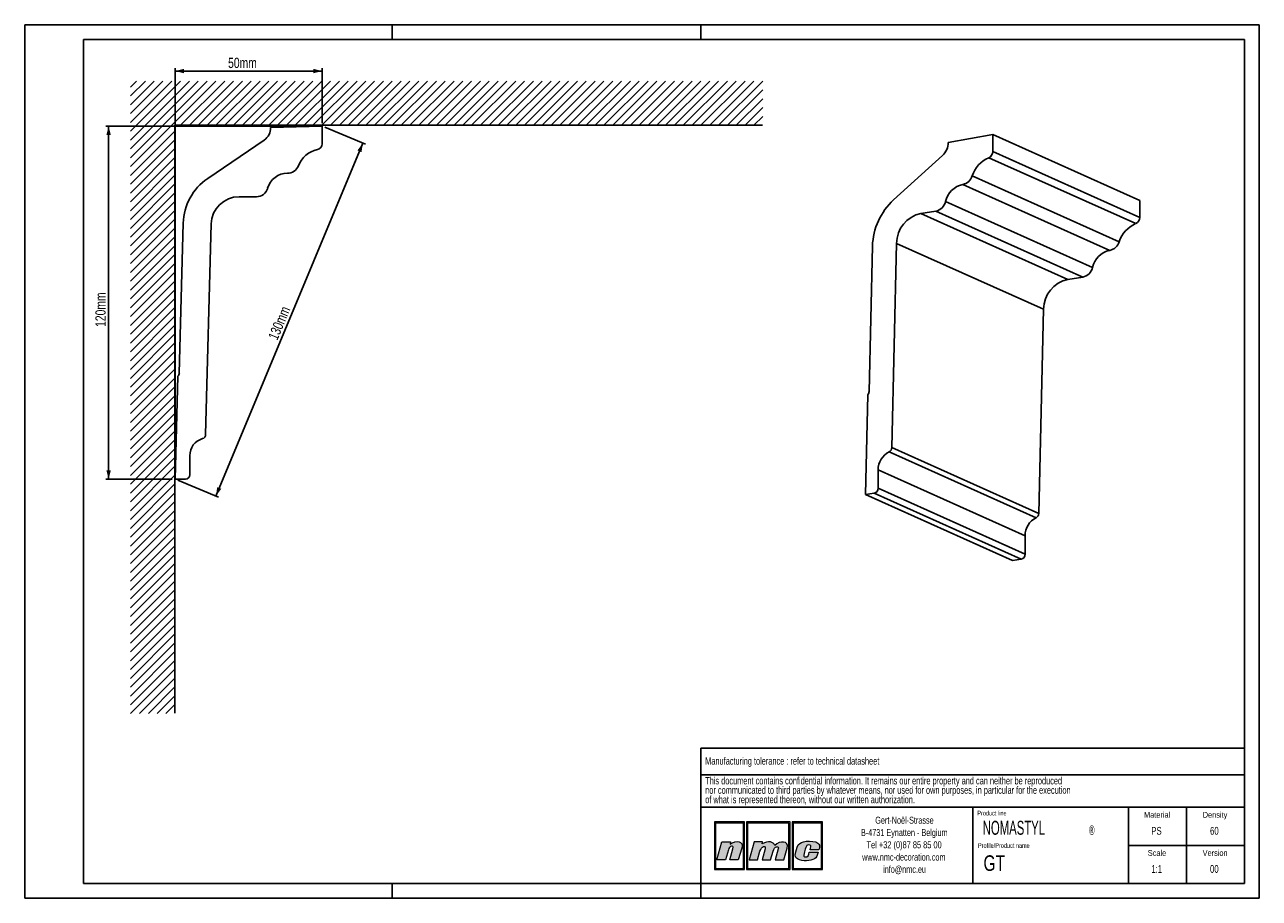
# Model space of a CAD drawing. Header units: millimetres. Extents: x 0 to 420, y 0 to 297.
import ezdxf
from ezdxf.lldxf.tags import DXFTag

# ---------------------------------------------------------------- set-up
doc = ezdxf.new("R2010")
doc.units = ezdxf.units.MM
doc.layers.add('1', color=7, linetype='Continuous', lineweight=25)
for name, color, linetype in [('2', 7, 'Continuous'), ('4', 11, 'PHANTOM'), ('5', 136, 'PHANTOM')]:
    doc.layers.add(name, color=color, linetype=linetype)
doc.styles.add('SLDTEXTSTYLE0', font='TXT', dxfattribs={"width": 0.75})
doc.styles.add('SLDTEXTSTYLE1', font='TXT', dxfattribs={"width": 0.605})
doc.styles.add('SLDTEXTSTYLE2', font='TXT', dxfattribs={"width": 0.693182})
doc.styles.add('SLDTEXTSTYLE3', font='TXT', dxfattribs={"width": 0.70989})
tags = doc.linetypes.add('PHANTOM', pattern=[12.7, 6.35, -1.27, 1.27, -1.27, 1.27, -1.27]).pattern_tags.tags
tags[14:15] = [DXFTag(74, 4), DXFTag(75, 0), DXFTag(340, '0'), DXFTag(46, 1.0), DXFTag(50, 0.0), DXFTag(44, 0.0), DXFTag(45, 0.0)]
tags[12:13] = [DXFTag(74, 4), DXFTag(75, 0), DXFTag(340, '0'), DXFTag(46, 1.0), DXFTag(50, 0.0), DXFTag(44, 0.0), DXFTag(45, 0.0)]
tags[10:11] = [DXFTag(74, 4), DXFTag(75, 0), DXFTag(340, '0'), DXFTag(46, 1.0), DXFTag(50, 0.0), DXFTag(44, 0.0), DXFTag(45, 0.0)]
tags[8:9] = [DXFTag(74, 4), DXFTag(75, 0), DXFTag(340, '0'), DXFTag(46, 1.0), DXFTag(50, 0.0), DXFTag(44, 0.0), DXFTag(45, 0.0)]
tags[6:7] = [DXFTag(74, 4), DXFTag(75, 0), DXFTag(340, '0'), DXFTag(46, 1.0), DXFTag(50, 0.0), DXFTag(44, 0.0), DXFTag(45, 0.0)]
tags[4:5] = [DXFTag(74, 4), DXFTag(75, 0), DXFTag(340, '0'), DXFTag(46, 1.0), DXFTag(50, 0.0), DXFTag(44, 0.0), DXFTag(45, 0.0)]
doc.dimstyles.new('SLDDIMSTYLE0', dxfattribs={"dimtxt": 3.5, "dimasz": 3, "dimexe": 0, "dimexo": 0.0625, "dimgap": 0.875, "dimtad": 1, "dimdec": 0, "dimrnd": 1e-09, "dimzin": 12, "dimdsep": 46, "dimtxsty": 'SLDTEXTSTYLE0', "dimsah": 1, "dimcen": 0.09, "dimadec": 0, "dimazin": 3, "dimtfac": 1, "dimtdec": 0, "dimtofl": 0, "dimtmove": 0, "dimatfit": 3, "dimfxl": 1, "dimfrac": 2, "dimtolj": 1, "dimtzin": 12, "dimarcsym": 0})

# ---------------------------------------------------------------- blocks, each defined once
blk = doc.blocks.new('SW_NOTE_0')
at = {"layer": '2', "color": 0, "attachment_point": 1, "style": 'SLDTEXTSTYLE1'}
for s, insert, char_height in [('NOMASTYL', (0, 6.14), 4.763), ('®', (36.17, 4.54), 3.17)]:
    blk.add_mtext(s, dxfattribs=dict(at, insert=insert, char_height=char_height))
blk = doc.blocks.new('SW_NOTE_1')
at = {"layer": '2', "color": 0, "char_height": 2.3813, "attachment_point": 2}
for s, insert, style in [('Gert-Noël-Strasse', (13.02, 3.07), 'SLDTEXTSTYLE0'), ('B-4731 Eynatten - Belgium', (12.97, -1.11), 'SLDTEXTSTYLE0'), ('Tel +32 (0)87 85 85 00', (12.91, -5.28), 'SLDTEXTSTYLE2'), ('www.nmc-decoration.com', (12.81, -9.46), 'SLDTEXTSTYLE0'), ('info@nmc.eu', (13.06, -13.63), 'SLDTEXTSTYLE0')]:
    blk.add_mtext(s, dxfattribs=dict(at, insert=insert, style=style))
blk = doc.blocks.new('SW_NOTE_2')
at = {"layer": '2', "color": 0, "char_height": 2.5, "attachment_point": 1, "style": 'SLDTEXTSTYLE0'}
for s, insert in [('This document contains confidential information. It remains our entire property and can neither be reproduced', (0, 3.22)), ('nor communicated to third parties by whatever means, nor used for own purposes, in particular for the execution', (0, 0.03)), ('of what is represented thereon, without our written authorization.', (0, -3.17))]:
    blk.add_mtext(s, dxfattribs=dict(at, insert=insert))
blk = doc.blocks.new('_D')
at = {"layer": '5'}
for p, q in [((51.16, 143.51), (51.16, 282.25)), ((101.16, 263.51), (101.16, 282.25)), ((101.16, 281.25), (51.16, 281.25))]:
    blk.add_line(p, q, dxfattribs=at)
for points in [[(51.16, 281.25), (54.16, 280.5), (54.16, 282)], [(101.16, 281.25), (98.16, 282), (98.16, 280.5)]]:
    blk.add_solid(points, dxfattribs=at)
at = {"layer": '5', "insert": (69.2, 285.77), "char_height": 3.5, "attachment_point": 1, "style": 'SLDTEXTSTYLE0'}
blk.add_mtext('50mm', dxfattribs=at)
blk = doc.blocks.new('_D_1')
at = {"layer": '5'}
for p, q in [((100.16, 262.51), (27.55, 262.51)), ((28.55, 262.51), (28.55, 142.51)), ((50.16, 142.51), (27.55, 142.51))]:
    blk.add_line(p, q, dxfattribs=at)
for points in [[(28.55, 262.51), (27.8, 259.51), (29.3, 259.51)], [(28.55, 142.51), (29.3, 145.51), (27.8, 145.51)]]:
    blk.add_solid(points, dxfattribs=at)
at = {"layer": '5', "insert": (24.04, 194.26), "char_height": 3.5, "attachment_point": 1, "rotation": 90, "style": 'SLDTEXTSTYLE0'}
blk.add_mtext('120mm', dxfattribs=at)
blk = doc.blocks.new('_D_2')
at = {"layer": '5'}
for p, q in [((102.08, 262.13), (115.97, 256.34)), ((65.04, 136.73), (115.04, 256.73)), ((52.08, 142.13), (65.97, 136.34))]:
    blk.add_line(p, q, dxfattribs=at)
for points in [[(115.04, 256.73), (113.2, 254.25), (114.58, 253.67)], [(65.04, 136.73), (66.89, 139.21), (65.5, 139.79)]]:
    blk.add_solid(points, dxfattribs=at)
at = {"layer": '5', "insert": (82.7, 190.85), "char_height": 3.5, "attachment_point": 1, "rotation": 67.3801, "style": 'SLDTEXTSTYLE0'}
blk.add_mtext('130mm', dxfattribs=at)

msp = doc.modelspace()

# ---------------------------------------------------------------- hatches: boundary and pattern name
at = {"layer": '4'}
h = msp.add_hatch(color=256, dxfattribs=at)
h.paths.add_polyline_path([(234.68, 25.96), (234.68, 9.75), (244.87, 9.75), (244.87, 25.96)], flags=0)
h.paths.add_polyline_path([(244.49, 10.13), (235.06, 10.13), (235.06, 25.58), (244.49, 25.58)], flags=0)
h = msp.add_hatch(color=256, dxfattribs=at)
h.paths.add_polyline_path([(245.56, 9.75), (260.37, 9.75), (260.37, 25.96), (245.56, 25.96)], flags=0)
h.paths.add_polyline_path([(259.99, 10.13), (245.93, 10.13), (245.93, 25.58), (259.99, 25.58)], flags=0)
h = msp.add_hatch(color=256, dxfattribs=at)
h.paths.add_polyline_path([(261.06, 9.75), (271.42, 9.75), (271.42, 25.96), (261.06, 25.96)], flags=0)
h.paths.add_polyline_path([(261.43, 10.13), (261.43, 25.58), (271.05, 25.58), (271.05, 10.13)], flags=0)
h = msp.add_hatch(color=256, dxfattribs=at)
edge = h.paths.add_edge_path(flags=0)
edge.add_line((240.11, 19.18), (240.01, 18.45))
edge.add_spline(control_points=[(240.01, 18.45), (242.01, 19.83), (244.69, 19.62), (243.92, 17.08)], knot_values=[3, 3, 3, 3, 4, 4, 4, 4], weights=[1, 1, 1, 1], degree=3, periodic=0)
edge.add_line((243.92, 17.08), (242.74, 13.04))
edge.add_line((242.74, 13.04), (239.86, 13.04))
edge.add_line((239.86, 13.04), (240.9, 16.86))
edge.add_spline(control_points=[(240.9, 16.86), (241.35, 18.46), (239.69, 17.69), (239.37, 16.5)], knot_values=[7, 7, 7, 7, 8, 8, 8, 8], weights=[1, 1, 1, 1], degree=3, periodic=0)
edge.add_line((239.37, 16.5), (238.41, 13.02))
edge.add_line((238.41, 13.02), (235.46, 13.02))
edge.add_line((235.46, 13.02), (237.17, 19.18))
edge.add_line((237.17, 19.18), (240.11, 19.18))
h = msp.add_hatch(color=256, dxfattribs=at)
edge = h.paths.add_edge_path(flags=0)
edge.add_spline(control_points=[(255.21, 17.99), (254.81, 19.29), (252.9, 19.64), (250.93, 18.47)], knot_values=[10, 10, 10, 10, 11, 11, 11, 11], weights=[1, 1, 1, 1], degree=3, periodic=0)
edge.add_line((250.93, 18.47), (251, 19.16))
edge.add_line((251, 19.16), (248.19, 19.16))
edge.add_line((248.19, 19.16), (246.43, 13.04))
edge.add_line((246.43, 13.04), (249.29, 13.04))
edge.add_line((249.29, 13.04), (250.14, 16.01))
edge.add_spline(control_points=[(250.14, 16.01), (250.62, 17.76), (252.29, 18.26), (251.89, 16.78)], knot_values=[1, 1, 1, 1, 2, 2, 2, 2], weights=[1, 1, 1, 1], degree=3, periodic=0)
edge.add_line((251.89, 16.78), (250.87, 13.04))
edge.add_line((250.87, 13.04), (253.77, 13.04))
edge.add_line((253.77, 13.04), (254.61, 16.03))
edge.add_spline(control_points=[(254.61, 16.03), (255.08, 17.79), (256.67, 17.98), (256.34, 16.78)], knot_values=[5, 5, 5, 5, 6, 6, 6, 6], weights=[1, 1, 1, 1], degree=3, periodic=0)
edge.add_line((256.34, 16.78), (255.32, 13.04))
edge.add_line((255.32, 13.04), (258.25, 13.04))
edge.add_line((258.25, 13.04), (259.38, 17.06))
edge.add_spline(control_points=[(259.38, 17.06), (260.09, 19.58), (256.84, 19.76), (255.21, 17.99)], knot_values=[9, 9, 9, 9, 10, 10, 10, 10], weights=[1, 1, 1, 1], degree=3, periodic=0)
h = msp.add_hatch(color=256, dxfattribs=at)
edge = h.paths.add_edge_path(flags=0)
edge.add_spline(control_points=[(262.89, 13.39), (261.85, 13.98), (261.99, 14.85), (262.84, 17.43)], knot_values=[12, 12, 12, 12, 13, 13, 13, 13], weights=[1, 1, 1, 1], degree=3, periodic=0)
edge.add_spline(control_points=[(262.84, 17.43), (263.19, 18.49), (263.98, 18.97), (264.94, 19.25)], knot_values=[13, 13, 13, 13, 14, 14, 14, 14], weights=[1, 1, 1, 1], degree=3, periodic=0)
edge.add_spline(control_points=[(264.94, 19.25), (265.88, 19.52), (267.96, 19.52), (269.09, 19.14)], knot_values=[14, 14, 14, 14, 15, 15, 15, 15], weights=[1, 1, 1, 1], degree=3, periodic=0)
edge.add_spline(control_points=[(269.09, 19.14), (269.53, 18.99), (270.16, 18.59), (270.35, 18.1)], knot_values=[15, 15, 15, 15, 16, 16, 16, 16], weights=[1, 1, 1, 1], degree=3, periodic=0)
edge.add_spline(control_points=[(270.35, 18.1), (270.56, 17.46), (270.3, 16.95), (270.14, 16.5)], knot_values=[0, 0, 0, 0, 1, 1, 1, 1], weights=[1, 1, 1, 1], degree=3, periodic=0)
edge.add_spline(control_points=[(270.14, 16.5), (269.24, 16.49), (268.31, 16.49), (267.18, 16.49)], knot_values=[1, 1, 1, 1, 2, 2, 2, 2], weights=[1, 1, 1, 1], degree=3, periodic=0)
edge.add_spline(control_points=[(267.18, 16.49), (267.36, 17.3), (267.62, 17.81), (267.16, 18.09)], knot_values=[2, 2, 2, 2, 3, 3, 3, 3], weights=[1, 1, 1, 1], degree=3, periodic=0)
edge.add_spline(control_points=[(267.16, 18.09), (266.93, 18.2), (266.56, 18.18), (266.35, 18.09)], knot_values=[3, 3, 3, 3, 4, 4, 4, 4], weights=[1, 1, 1, 1], degree=3, periodic=0)
edge.add_spline(control_points=[(266.35, 18.09), (265.95, 17.9), (265.85, 17.71), (265.71, 17.22)], knot_values=[4, 4, 4, 4, 5, 5, 5, 5], weights=[1, 1, 1, 1], degree=3, periodic=0)
edge.add_spline(control_points=[(265.71, 17.22), (265.46, 16.3), (265.43, 16.26), (265.16, 15.2)], knot_values=[5, 5, 5, 5, 6, 6, 6, 6], weights=[1, 1, 1, 1], degree=3, periodic=0)
edge.add_spline(control_points=[(265.16, 15.2), (264.89, 14.31), (265.12, 14.11), (265.5, 14.05)], knot_values=[6, 6, 6, 6, 7, 7, 7, 7], weights=[1, 1, 1, 1], degree=3, periodic=0)
edge.add_spline(control_points=[(265.5, 14.05), (266.56, 13.92), (266.63, 14.81), (266.88, 15.64)], knot_values=[7, 7, 7, 7, 8, 8, 8, 8], weights=[1, 1, 1, 1], degree=3, periodic=0)
edge.add_line((266.88, 15.64), (266.93, 15.64))
edge.add_line((266.93, 15.64), (269.88, 15.64))
edge.add_spline(control_points=[(269.88, 15.64), (269.66, 14.75), (269.37, 13.75), (268.63, 13.38)], knot_values=[10, 10, 10, 10, 11, 11, 11, 11], weights=[1, 1, 1, 1], degree=3, periodic=0)
edge.add_spline(control_points=[(268.63, 13.38), (267.27, 12.79), (264.78, 12.34), (262.89, 13.39)], knot_values=[11, 11, 11, 11, 12, 12, 12, 12], weights=[1, 1, 1, 1], degree=3, periodic=0)

# ---------------------------------------------------------------- linework, layer by layer
at = {"color": 7, "linetype": 'Continuous', "lineweight": 25}
for p, q in [((101.16, 262.51), (83.66, 262.06)), ((101.16, 256.51), (101.16, 262.51)), ((81.47, 257.79), (62.25, 244.73)), ((329.3, 259.67), (314.15, 256.96)), ((329.3, 253.87), (329.3, 259.67)), ((329.3, 259.67), (379.3, 237.25)), ((312.26, 252.56), (295.61, 237.46)), ((329.3, 253.87), (379.3, 231.46)), ((327.94, 251.78), (377.94, 229.37)), ((322.34, 245.62), (372.34, 223.21)), ((319.11, 242.69), (369.11, 220.28)), ((72.93, 238.51), (78.81, 238.51)), ((313.28, 236.9), (363.28, 214.49)), ((379.3, 231.46), (379.3, 237.25)), ((304.86, 232.83), (309.95, 233.59)), ((304.86, 232.83), (354.86, 210.42)), ((309.95, 233.59), (359.95, 211.18)), ((53.94, 229.51), (52.6, 178.58)), ((61.56, 157.68), (63.43, 229.26)), ((295.01, 153.28), (296.63, 222.67)), ((296.63, 222.67), (346.63, 200.25)), ((288.41, 221.68), (287.25, 172.31)), ((354.86, 210.42), (359.95, 211.18)), ((345.01, 130.86), (346.63, 200.25)), ((52.07, 177.5), (51.16, 142.51)), ((286.8, 171.2), (286, 137.29)), ((294.07, 151.78), (344.07, 129.37)), ((295.01, 153.28), (345.01, 130.86)), ((56.16, 144.01), (56.16, 150.51)), ((290.33, 139.38), (290.33, 145.66)), ((290.33, 145.66), (340.33, 123.25)), ((51.16, 142.51), (54.66, 142.51)), ((290.33, 139.38), (340.33, 116.97)), ((286, 137.29), (289.03, 137.74)), ((286, 137.29), (336, 114.87)), ((289.03, 137.74), (339.03, 115.32)), ((340.33, 116.97), (340.33, 123.25)), ((336, 114.87), (339.03, 115.32))]:
    msp.add_line(p, q, dxfattribs=at)
for centre, radius, start, end in [((78.67, 261.93), 5, 304.1901, 1.5), ((99.16, 256.51), 2, 282.2388, 0), ((308.3, 256.87), 5.85, 312.5202, 0.914), ((101.49, 245.76), 9, 102.2388, 158.5687), ((327.04, 253.86), 2.27, 293.4684, 0.2859), ((89.39, 250.51), 4, 270, 338.5687), ((331.82, 242.62), 9.95, 112.9621, 162.4281), ((72.93, 229.01), 19, 124.1901, 178.5), ((89.39, 239.51), 7, 90, 164.1734), ((318.28, 246.85), 4.24, 281.3427, 343.2509), ((78.81, 242.51), 4, 270, 344.1734), ((320.63, 235.33), 7.51, 101.6309, 167.9412), ((72.93, 229.01), 9.5, 90, 178.5), ((310.65, 221.06), 22.25, 132.5275, 178.397), ((309.08, 237.8), 4.29, 281.6309, 347.9412), ((307, 222.69), 10.37, 101.9298, 180.1184), ((377.04, 231.45), 2.27, 293.4684, 0.2859), ((381.82, 220.21), 9.95, 112.9621, 162.4281), ((368.28, 224.43), 4.24, 281.3427, 343.2509), ((370.63, 212.92), 7.51, 101.6309, 167.9412), ((359.08, 215.38), 4.29, 281.6309, 347.9412), ((357, 200.27), 10.37, 101.9298, 180.1184), ((51.16, 178.62), 1.45, 309.3447, 358.5), ((285.55, 172.36), 1.7, 316.909, 358.328), ((62.16, 150.51), 6, 106.2527, 180), ((60.06, 157.71), 1.5, 286.2527, 358.5), ((297.19, 145.67), 6.86, 117.0432, 180.0978), ((293.29, 153.31), 1.71, 297.0345, 358.8422), ((54.66, 144.01), 1.5, 270, 0), ((288.68, 139.35), 1.65, 282.2489, 1.0879), ((343.29, 130.9), 1.71, 297.0345, 358.8422), ((347.19, 123.26), 6.86, 117.0432, 180.0978), ((338.68, 116.94), 1.65, 282.2489, 1.0879)]:
    msp.add_arc(centre, radius, start, end, dxfattribs=at)
at = {"layer": '1'}
for p, q in [((20, 292), (415, 292)), ((20, 5), (20, 292)), ((415, 5), (415, 292)), ((230, 41.94), (415, 41.94)), ((230, 30.94), (415, 30.94)), ((20, 5), (415, 5))]:
    msp.add_line(p, q, dxfattribs=at)
at = {"layer": '1', "linetype": 'Continuous'}
for p, q in [((230, 51.09), (415, 51.09)), ((230, 51.09), (230, 5)), ((322.5, 5), (322.5, 30.94)), ((375.5, 5), (375.5, 30.94))]:
    msp.add_line(p, q, dxfattribs=at)
at = {"layer": '2', "linetype": 'Continuous'}
for p, q in [((0, 297), (420, 297)), ((0, 297), (0, 0)), ((125, 292), (125, 297)), ((230, 292), (230, 297)), ((420, 297), (420, 0)), ((395.25, 30.94), (395.25, 5)), ((415, 17.97), (375.5, 17.97)), ((125, 0), (125, 5)), ((230, 5), (230, 0)), ((0, 0), (420, 0))]:
    msp.add_line(p, q, dxfattribs=at)
at = {"layer": '5', "color": 8, "linetype": 'Continuous'}
for p, q in [((65.05, 277.83), (35.99, 248.77)), ((62.05, 277.83), (35.99, 251.77)), ((59.05, 277.83), (35.99, 254.77)), ((56.05, 277.83), (35.99, 257.77)), ((53.05, 277.83), (35.99, 260.77)), ((50.05, 277.83), (35.99, 263.77)), ((47.05, 277.83), (35.99, 266.77)), ((44.05, 277.83), (35.99, 269.77)), ((41.05, 277.83), (35.99, 272.77)), ((38.05, 277.83), (35.99, 275.77)), ((68.05, 277.83), (53.05, 262.83)), ((71.05, 277.83), (56.05, 262.83)), ((74.05, 277.83), (59.05, 262.83)), ((77.05, 277.83), (62.05, 262.83)), ((80.05, 277.83), (65.05, 262.83)), ((83.05, 277.83), (68.05, 262.83)), ((86.05, 277.83), (71.05, 262.83)), ((89.05, 277.83), (74.05, 262.83)), ((92.05, 277.83), (77.05, 262.83)), ((95.05, 277.83), (80.05, 262.83)), ((98.05, 277.83), (83.05, 262.83)), ((101.05, 277.83), (86.05, 262.83)), ((104.05, 277.83), (89.05, 262.83)), ((107.05, 277.83), (92.05, 262.83)), ((110.05, 277.83), (95.05, 262.83)), ((113.05, 277.83), (98.05, 262.83)), ((116.05, 277.83), (101.05, 262.83)), ((119.05, 277.83), (104.05, 262.83)), ((122.05, 277.83), (107.05, 262.83)), ((125.05, 277.83), (110.05, 262.83)), ((128.05, 277.83), (113.05, 262.83)), ((131.05, 277.83), (116.05, 262.83)), ((134.05, 277.83), (119.05, 262.83)), ((137.05, 277.83), (122.05, 262.83)), ((140.05, 277.83), (125.05, 262.83)), ((143.05, 277.83), (128.05, 262.83)), ((146.05, 277.83), (131.05, 262.83)), ((149.05, 277.83), (134.05, 262.83)), ((152.05, 277.83), (137.05, 262.83)), ((155.05, 277.83), (140.05, 262.83)), ((158.05, 277.83), (143.05, 262.83)), ((161.05, 277.83), (146.05, 262.83)), ((164.05, 277.83), (149.05, 262.83)), ((167.05, 277.83), (152.05, 262.83)), ((170.05, 277.83), (155.05, 262.83)), ((173.05, 277.83), (158.05, 262.83)), ((176.05, 277.83), (161.05, 262.83)), ((179.05, 277.83), (164.05, 262.83)), ((182.05, 277.83), (167.05, 262.83)), ((185.05, 277.83), (170.05, 262.83)), ((188.05, 277.83), (173.05, 262.83)), ((191.05, 277.83), (176.05, 262.83)), ((194.05, 277.83), (179.05, 262.83)), ((197.05, 277.83), (182.05, 262.83)), ((200.05, 277.83), (185.05, 262.83)), ((203.05, 277.83), (188.05, 262.83)), ((206.05, 277.83), (191.05, 262.83)), ((209.05, 277.83), (194.05, 262.83)), ((212.05, 277.83), (197.05, 262.83)), ((215.05, 277.83), (200.05, 262.83)), ((218.05, 277.83), (203.05, 262.83)), ((221.05, 277.83), (206.05, 262.83)), ((224.05, 277.83), (209.05, 262.83)), ((227.05, 277.83), (212.05, 262.83)), ((230.05, 277.83), (215.05, 262.83)), ((233.05, 277.83), (218.05, 262.83)), ((236.05, 277.83), (221.05, 262.83)), ((239.05, 277.83), (224.05, 262.83)), ((242.05, 277.83), (227.05, 262.83)), ((245.05, 277.83), (230.05, 262.83)), ((248.05, 277.83), (233.05, 262.83)), ((251.05, 277.83), (236.05, 262.83)), ((251.05, 274.83), (239.05, 262.83)), ((251.05, 271.83), (242.05, 262.83)), ((251.05, 268.83), (245.05, 262.83)), ((251.05, 265.83), (248.05, 262.83)), ((51.07, 260.86), (35.99, 245.77)), ((250.96, 262.83), (51.07, 262.83)), ((51.07, 262.83), (51.07, 62.95)), ((51.07, 257.86), (35.99, 242.77)), ((51.07, 254.86), (35.99, 239.77)), ((51.07, 251.86), (35.99, 236.77)), ((51.07, 248.86), (35.99, 233.77)), ((51.07, 245.86), (35.99, 230.77)), ((51.07, 242.86), (35.99, 227.77)), ((51.07, 239.86), (35.99, 224.77)), ((51.07, 236.86), (35.99, 221.77)), ((51.07, 233.86), (35.99, 218.77)), ((51.07, 230.86), (35.99, 215.77)), ((51.07, 227.86), (35.99, 212.77)), ((51.07, 224.86), (35.99, 209.77)), ((51.07, 221.86), (35.99, 206.77)), ((51.07, 218.86), (35.99, 203.77)), ((51.07, 215.86), (35.99, 200.77)), ((51.07, 212.86), (35.99, 197.77)), ((51.07, 209.86), (35.99, 194.77)), ((51.07, 206.86), (35.99, 191.77)), ((51.07, 203.86), (35.99, 188.77)), ((51.07, 200.86), (35.99, 185.77)), ((51.07, 197.86), (35.99, 182.77)), ((51.07, 194.86), (35.99, 179.77)), ((51.07, 191.86), (35.99, 176.77)), ((51.07, 188.86), (35.99, 173.77)), ((51.07, 185.86), (35.99, 170.77)), ((51.07, 182.86), (35.99, 167.77)), ((51.07, 179.86), (35.99, 164.77)), ((51.07, 176.86), (35.99, 161.77)), ((51.07, 173.86), (35.99, 158.77)), ((51.07, 170.86), (35.99, 155.77)), ((51.07, 167.86), (35.99, 152.77)), ((51.07, 164.86), (35.99, 149.77)), ((51.07, 161.86), (35.99, 146.77)), ((51.07, 158.86), (35.99, 143.77)), ((51.07, 155.86), (35.99, 140.77)), ((51.07, 152.86), (35.99, 137.77)), ((51.07, 149.86), (35.99, 134.77)), ((51.07, 146.86), (35.99, 131.77)), ((51.07, 143.86), (35.99, 128.77)), ((51.07, 140.86), (35.99, 125.77)), ((51.07, 137.86), (35.99, 122.77)), ((51.07, 134.86), (35.99, 119.77)), ((51.07, 131.86), (35.99, 116.77)), ((51.07, 128.86), (35.99, 113.77)), ((51.07, 125.86), (35.99, 110.77)), ((51.07, 122.86), (35.99, 107.77)), ((51.07, 119.86), (35.99, 104.77)), ((51.07, 116.86), (35.99, 101.77)), ((51.07, 113.86), (35.99, 98.77)), ((51.07, 110.86), (35.99, 95.77)), ((51.07, 107.86), (35.99, 92.77)), ((51.07, 104.86), (35.99, 89.77)), ((51.07, 101.86), (35.99, 86.77)), ((51.07, 98.86), (35.99, 83.77)), ((51.07, 95.86), (35.99, 80.77)), ((51.07, 92.86), (35.99, 77.77)), ((51.07, 89.86), (35.99, 74.77)), ((51.07, 86.86), (35.99, 71.77)), ((51.07, 83.86), (35.99, 68.77)), ((51.07, 80.86), (35.99, 65.77)), ((51.07, 77.86), (35.99, 62.77)), ((51.07, 74.86), (39.07, 62.86)), ((51.07, 71.86), (42.07, 62.86)), ((51.07, 68.86), (45.07, 62.86)), ((51.07, 65.86), (48.07, 62.86))]:
    msp.add_line(p, q, dxfattribs=at)
at = {"layer": '5', "color": 11, "linetype": 'Continuous', "lineweight": 18}
for p, q in [((244.87, 25.96), (234.68, 25.96)), ((234.68, 25.96), (234.68, 9.75)), ((244.49, 25.58), (235.06, 25.58)), ((235.06, 25.58), (235.06, 10.13)), ((244.49, 10.13), (244.49, 25.58)), ((244.87, 9.75), (244.87, 25.96)), ((260.37, 25.96), (245.56, 25.96)), ((245.56, 25.96), (245.56, 9.75)), ((259.99, 25.58), (245.93, 25.58)), ((245.93, 25.58), (245.93, 10.13)), ((259.99, 10.13), (259.99, 25.58)), ((260.37, 9.75), (260.37, 25.96)), ((271.42, 25.96), (261.06, 25.96)), ((261.06, 25.96), (261.06, 9.75)), ((261.43, 25.58), (261.43, 10.13)), ((271.05, 25.58), (261.43, 25.58)), ((271.05, 10.13), (271.05, 25.58)), ((271.42, 9.75), (271.42, 25.96)), ((235.46, 13.02), (237.17, 19.18)), ((237.17, 19.18), (240.11, 19.18)), ((239.86, 13.04), (240.9, 16.86)), ((240.11, 19.18), (240.01, 18.45)), ((243.92, 17.08), (242.74, 13.04)), ((248.19, 19.16), (246.43, 13.04)), ((251, 19.16), (248.19, 19.16)), ((250.93, 18.47), (251, 19.16)), ((258.25, 13.04), (259.38, 17.06)), ((238.41, 13.02), (235.46, 13.02)), ((239.37, 16.5), (238.41, 13.02)), ((242.74, 13.04), (239.86, 13.04)), ((246.43, 13.04), (249.29, 13.04)), ((249.29, 13.04), (250.14, 16.01)), ((251.89, 16.78), (250.87, 13.04)), ((250.87, 13.04), (253.77, 13.04)), ((253.77, 13.04), (254.61, 16.03)), ((256.34, 16.78), (255.32, 13.04)), ((255.32, 13.04), (258.25, 13.04)), ((266.88, 15.64), (266.93, 15.64)), ((266.93, 15.64), (269.88, 15.64)), ((234.68, 9.75), (244.87, 9.75)), ((235.06, 10.13), (244.49, 10.13)), ((245.56, 9.75), (260.37, 9.75)), ((245.93, 10.13), (259.99, 10.13)), ((261.06, 9.75), (271.42, 9.75)), ((261.43, 10.13), (271.05, 10.13))]:
    msp.add_line(p, q, dxfattribs=at)
for points in [[(240.9, 16.86), (241.35, 18.46), (239.69, 17.69), (239.37, 16.5)], [(240.01, 18.45), (242.01, 19.83), (244.69, 19.62), (243.92, 17.08)], [(250.14, 16.01), (250.62, 17.76), (252.29, 18.26), (251.89, 16.78)], [(255.21, 17.99), (254.81, 19.29), (252.9, 19.64), (250.93, 18.47)], [(254.61, 16.03), (255.08, 17.79), (256.67, 17.98), (256.34, 16.78)], [(259.38, 17.06), (260.09, 19.58), (256.84, 19.76), (255.21, 17.99)], [(262.89, 13.39), (261.85, 13.98), (261.99, 14.85), (262.84, 17.43)], [(262.84, 17.43), (263.19, 18.49), (263.98, 18.97), (264.94, 19.25)], [(264.94, 19.25), (265.88, 19.52), (267.96, 19.52), (269.09, 19.14)], [(265.71, 17.22), (265.46, 16.3), (265.43, 16.26), (265.16, 15.2)], [(266.35, 18.09), (265.95, 17.9), (265.85, 17.71), (265.71, 17.22)], [(267.16, 18.09), (266.93, 18.2), (266.56, 18.18), (266.35, 18.09)], [(267.18, 16.49), (267.36, 17.3), (267.62, 17.81), (267.16, 18.09)], [(269.09, 19.14), (269.53, 18.99), (270.16, 18.59), (270.35, 18.1)], [(270.35, 18.1), (270.56, 17.46), (270.3, 16.95), (270.14, 16.5)], [(268.63, 13.38), (267.27, 12.79), (264.78, 12.34), (262.89, 13.39)], [(265.16, 15.2), (264.89, 14.31), (265.12, 14.11), (265.5, 14.05)], [(265.5, 14.05), (266.56, 13.92), (266.63, 14.81), (266.88, 15.64)], [(270.14, 16.5), (269.24, 16.49), (268.31, 16.49), (267.18, 16.49)], [(269.88, 15.64), (269.66, 14.75), (269.37, 13.75), (268.63, 13.38)]]:
    msp.add_open_spline(points, degree=3, dxfattribs=at)

# ---------------------------------------------------------------- block references
at = {"layer": '2'}
for name, p in [('SW_NOTE_2', (231.5, 38)), ('SW_NOTE_1', (286.26, 24.66)), ('SW_NOTE_0', (325.91, 20.21))]:
    msp.add_blockref(name, p, dxfattribs=at)

# ---------------------------------------------------------------- texts
at = {"layer": '2', "style": 'SLDTEXTSTYLE0'}
for s, insert, char_height, attachment_point in [('PS', (385.01, 24.26), 2.646, 2), ('60', (404.71, 24.26), 2.646, 2), ('GT', (326.16, 14.61), 5.292, 1), ('1:1', (385.09, 11.3), 2.646, 2), ('00', (404.7, 11.3), 2.646, 2)]:
    msp.add_mtext(s, dxfattribs=dict(at, insert=insert, char_height=char_height, attachment_point=attachment_point))
at = {"layer": '4'}
for s, insert, char_height, attachment_point, style in [('Manufacturing tolerance : refer to technical datasheet', (231.5, 47.94), 2.5, 1, 'SLDTEXTSTYLE0'), ('Product line', (324.06, 29.75), 1.5875, 1, 'SLDTEXTSTYLE3'), ('Material', (385.24, 29.39), 2, 2, 'SLDTEXTSTYLE0'), ('Density', (404.94, 29.39), 2, 2, 'SLDTEXTSTYLE0'), ('Profile/Product name', (324.3, 18.73), 1.5875, 1, 'SLDTEXTSTYLE3'), ('Scale', (385.2, 16.42), 2, 2, 'SLDTEXTSTYLE0'), ('Version', (404.97, 16.42), 2, 2, 'SLDTEXTSTYLE0')]:
    msp.add_mtext(s, dxfattribs=dict(at, insert=insert, char_height=char_height, attachment_point=attachment_point, style=style))

# ---------------------------------------------------------------- dimensions: what is measured, and where the dimension line sits
at = {"layer": '5'}
dim = msp.add_linear_dim(base=(51.16, 281.25), p1=(101.16, 262.51), p2=(51.16, 142.51), dimstyle='SLDDIMSTYLE0', dxfattribs=at)
dim.commit()
dim.dimension.update_dxf_attribs({"geometry": '_D', "text_midpoint": (76.16, 281.25)})
for base, p1, p2, angle, picture, middle in [((28.55, 142.51), (101.16, 262.51), (51.16, 142.51), 90, '_D_1', (28.55, 202.51)), ((115.04, 256.73), (51.16, 142.51), (101.16, 262.51), 67.3801, '_D_2', (90.04, 196.73))]:
    dim = msp.add_linear_dim(base=base, p1=p1, p2=p2, angle=angle, dimstyle='SLDDIMSTYLE0', dxfattribs=at)
    dim.commit()
    dim.dimension.update_dxf_attribs({"geometry": picture, "text_midpoint": middle})

doc.saveas('drawing.dxf')
